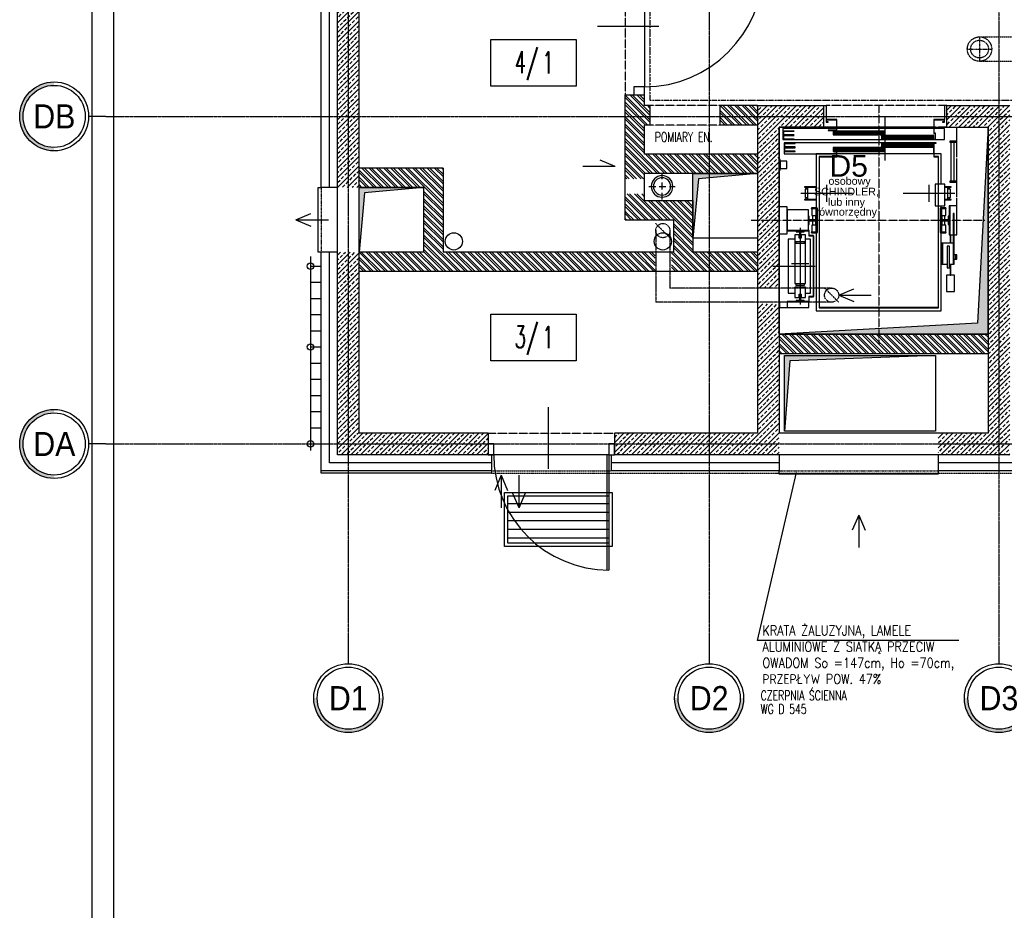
# Model space of a CAD drawing. Extents: x -7228 to 74941, y -112898 to 85621.
# Tile 70 of 256: x 50629 to 51543, y -63913 to -63087. Entities that reach past the tile are written whole.
import ezdxf
from ezdxf.enums import TextEntityAlignment as Align

# ---------------------------------------------------------------- set-up
doc = ezdxf.new("R2010")
doc.units = 0
for name, pattern in [('CENTER', [2, 1.25, -0.25, 0.25, -0.25]), ('DASHDOT', [1, 0.5, -0.25, 0, -0.25]), ('DASHED', [0.75, 0.5, -0.25]), ('DASHED2', [0.375, 0.25, -0.125]), ('DIVIDE', [31.75, 12.7, -6.35, 0, -6.35, 0, -6.35]), ('HIDDEN', [9.525, 6.35, -3.175])]:
    doc.linetypes.add(name, pattern=pattern)
doc.layers.get('0').update_dxf_attribs({"color": 101, "linetype": 'CONTINUOUS'})
for name, color, linetype in [('BEMM_OPIS_DETALE', 41, 'CONTINUOUS'), ('Drz---drzwi', 5, 'CONTINUOUS'), ('Fas-metal-widok', 8, 'CONTINUOUS'), ('Ins-el-opis', 232, 'CONTINUOUS'), ('Ins-went', 141, 'CONTINUOUS'), ('Ins-wod', 4, 'CONTINUOUS'), ('m-went-wywiew', 1, 'CONTINUOUS'), ('Opis-pom', 6, 'CONTINUOUS'), ('Opis-spadki', 61, 'CONTINUOUS'), ('Opis_pom_ramka', 6, 'CONTINUOUS'), ('Os-osie glowne', 1, 'CENTER'), ('Os-osie-opis', 16, 'CONTINUOUS'), ('Pzt-chodniki', 8, 'CONTINUOUS'), ('Sc-beton', 7, 'CONTINUOUS'), ('Sc-beton-hatch', 86, 'CONTINUOUS'), ('Sc-cegla pustak', 42, 'CONTINUOUS'), ('Sc-cegla pustak-hatch', 8, 'CONTINUOUS'), ('Sc-izolacja term-styropian', 151, 'STYROPIAN-KA'), ('Sc-nadproza kon', 5, 'DASHED2'), ('Sch-opis', 51, 'CONTINUOUS'), ('Suf-widok', 8, 'CONTINUOUS'), ('W-idok', 8, 'CONTINUOUS'), ('W-idok nad', 5, 'DASHED2'), ('W-otwor-strop', 1, 'CONTINUOUS'), ('Wyp-meble', 155, 'CONTINUOUS')]:
    doc.layers.add(name, color=color, linetype=linetype)
doc.styles.add('dwg_opis duży', font='ARIAL.TTF', dxfattribs={"width": 0.9})
doc.styles.add('KA wymiar', font='romans.shx', dxfattribs={"width": 0.6})
doc.styles.add('ROMANS', font='romans', dxfattribs={"width": 0.85})
doc.styles.add('TYTUL2', font='ARIAL.TTF')
doc.linetypes.add('BATTING', pattern='A,0.0001,-0.1,[134,ltypeshp.shx,S=0.1,R=0,X=-0.1,Y=0],-0.2,[134,ltypeshp.shx,S=0.1,R=180,X=0.1,Y=0],-0.1', length=0.4001)
doc.linetypes.add('STYROPIAN-KA', pattern='A,0.0001,-0.1,[135,ltypeshp.shx,S=0.1,R=0,X=-0.1,Y=0],0,[135,ltypeshp.shx,S=0.1,R=180,X=0.1,Y=0],-0.1', length=0.2001)

# ---------------------------------------------------------------- blocks, each defined once
blk = doc.blocks.new('_opis_osi_liczbowy')
blk.add_hatch(color=256).paths.add_polyline_path([(32, 32), (32, 28.8, -1), (32, -28.8), (32, -32, 1)])
for radius in [32, 28.8]:
    blk.add_circle((32, 0), radius)
at = {"style": 'dwg_opis duży', "width": 0.9}
blk.add_attdef('AXNAMEH', text='', height=22.4, rotation=90, dxfattribs=at).set_placement((32, 0), align=Align.MIDDLE_CENTER)
blk = doc.blocks.new('_opis_osi')
blk.add_hatch(color=256).paths.add_polyline_path([(32, -32), (28.8, -32, -1), (-28.8, -32), (-32, -32, 1)])
for radius in [32, 28.8]:
    blk.add_circle((0, -32), radius)
at = {"style": 'dwg_opis duży', "width": 0.9}
blk.add_attdef('AXNAMEV', text='', height=22.4, rotation=90, dxfattribs=at).set_placement((0, -32), align=Align.MIDDLE_CENTER)
blk = doc.blocks.new('_KFJHKGJKHUJ')
at = {"ltscale": 7}
for p, q in [((10, -7.5), (120, -7.5)), ((10, -9.5), (119.98, -9.5)), ((23.36, -61.5), (-33.64, -61.5))]:
    blk.add_line(p, q, dxfattribs=at)
for points in [[(0, 0), (0, -7.5), (10, -7.5), (10, 0)], [(0, -117.5), (0, -125), (10, -125), (10, -117.5)]]:
    blk.add_lwpolyline(points, close=True, dxfattribs=at)
blk.add_lwpolyline([(10, -5.5), (10, -117.5)], dxfattribs=at)
blk.add_arc((10, -7.5), 110, 270, 0)
blk = doc.blocks.new('_STRZAŁKA_WENT')
for q in [(-6.02, -14.01), (0, -30.24), (6.02, -14.01)]:
    blk.add_line((0, 0), q)
blk = doc.blocks.new('_wycieraczka')
at = {"linetype": 'Continuous', "ltscale": 5}
h = blk.add_hatch(dxfattribs=at)
h.set_pattern_fill('LINE', color=256, scale=2.5, angle=90, style=0)
h.set_pattern_definition([(90, (92070.9664, 493194.282), (-7.9375, 5e-16), [])])
h.paths.add_polyline_path([(3, -97), (47, -97), (47, -3), (3, -3)])
for points in [[(0, -100), (0, 0), (50, 0), (50, -100)], [(3, -97), (3, -3), (47, -3), (47, -97)]]:
    blk.add_lwpolyline(points, close=True, dxfattribs=at)
blk = doc.blocks.new('_adfigjdfljflh')
at = {"layer": 'W-idok'}
for p, q in [((-121.58, 0.41), (-119.58, 0.41)), ((-119.58, 0.41), (-119.58, -12.59)), ((-7.58, 0.41), (-9.58, 0.41)), ((-9.58, 0.41), (-9.58, -12.59)), ((-119.58, -12.59), (-119.58, -15.09)), ((-109.58, -12.59), (-119.58, -12.59)), ((-119.58, -15.09), (-117.58, -15.09)), ((-119.28, -14.79), (-119.28, -12.89)), ((-119.28, -12.89), (-109.88, -12.89)), ((-117.58, -14.79), (-119.28, -14.79)), ((-117.58, -15.09), (-117.58, -14.79)), ((-109.88, -12.89), (-109.88, -22.29)), ((-109.58, -22.59), (-109.58, -12.59)), ((-64.58, -50.39), (-64.58, -9.59)), ((-19.58, -12.59), (-19.58, -25.49)), ((-9.58, -12.59), (-19.58, -12.59)), ((-19.28, -25.19), (-19.28, -12.89)), ((-19.28, -12.89), (-9.88, -12.89)), ((-9.88, -14.79), (-11.58, -14.79)), ((-11.58, -14.79), (-11.58, -15.09)), ((-11.58, -15.09), (-9.58, -15.09)), ((-9.88, -12.89), (-9.88, -14.79)), ((-9.58, -15.09), (-9.58, -12.59)), ((-109.88, -19.59), (-163.08, -19.59)), ((-109.88, -20.69), (-159.58, -20.69)), ((-159.58, -20.69), (-159.58, -31.09)), ((-149.08, -23.29), (-159.08, -23.29)), ((-159.08, -23.29), (-159.08, -26.79)), ((-159.08, -26.79), (-149.08, -26.79)), ((-149.08, -27.29), (-159.08, -27.29)), ((-159.08, -27.29), (-159.08, -30.79)), ((-158.98, -23.39), (-149.08, -23.39)), ((-158.98, -26.69), (-158.98, -23.39)), ((-149.08, -26.69), (-158.98, -26.69)), ((-158.98, -27.39), (-149.08, -27.39)), ((-158.98, -30.69), (-158.98, -27.39)), ((-149.08, -23.39), (-149.08, -23.29)), ((-149.08, -26.79), (-149.08, -26.69)), ((-149.08, -27.39), (-149.08, -27.29)), ((-117.58, -22.29), (-117.58, -22.59)), ((-109.88, -22.29), (-117.58, -22.29)), ((-117.58, -22.59), (-109.58, -22.59)), ((-64.58, -23.29), (-113.08, -23.29)), ((-113.08, -23.29), (-113.08, -26.79)), ((-64.58, -24.16), (-113.08, -24.16)), ((-64.58, -25.04), (-113.08, -25.04)), ((-64.58, -25.91), (-113.08, -25.91)), ((-113.08, -26.79), (-64.58, -26.79)), ((-19.58, -19.59), (-109.58, -19.59)), ((-109.58, -19.59), (-19.58, -19.59)), ((-19.58, -20.69), (-109.58, -20.69)), ((-19.58, -27.29), (-68.08, -27.29)), ((-68.08, -27.29), (-68.08, -30.79)), ((-64.58, -26.79), (-64.58, -23.29)), ((-19.58, -25.49), (-18.18, -25.49)), ((-19.58, -30.79), (-19.58, -27.29)), ((-19.28, -19.59), (-7.58, -19.59)), ((-9.58, -20.69), (-19.28, -20.69)), ((-17.88, -25.19), (-19.28, -25.19)), ((-18.18, -25.49), (-18.18, -31.09)), ((-17.88, -30.79), (-17.88, -25.19)), ((-9.58, -31.09), (-9.58, -20.69)), ((1.92, -47.59), (1.92, -19.59)), ((-159.58, -31.09), (-18.18, -31.09)), ((-159.08, -30.79), (-149.08, -30.79)), ((-149.08, -30.69), (-158.98, -30.69)), ((-19.58, -34.09), (-158.58, -34.09)), ((-158.58, -34.09), (-158.58, -44.39)), ((-148.08, -34.59), (-158.08, -34.59)), ((-158.08, -34.59), (-158.08, -38.09)), ((-157.98, -34.69), (-148.08, -34.69)), ((-157.98, -37.99), (-157.98, -34.69)), ((-149.08, -30.79), (-149.08, -30.69)), ((-148.08, -34.69), (-148.08, -34.59)), ((-19.58, -28.16), (-68.08, -28.16)), ((-19.58, -29.04), (-68.08, -29.04)), ((-19.58, -29.91), (-68.08, -29.91)), ((-68.08, -30.79), (-19.58, -30.79)), ((-19.58, -34.59), (-68.08, -34.59)), ((-68.08, -34.59), (-68.08, -38.09)), ((-19.58, -35.46), (-68.08, -35.46)), ((-19.58, -36.34), (-68.08, -36.34)), ((-19.58, -34.59), (-19.58, -34.09)), ((-17.43, -34.29), (-19.58, -34.29)), ((-19.58, -34.29), (-19.58, -47.09)), ((-19.58, -38.09), (-19.58, -34.59)), ((-19.28, -34.59), (-17.43, -34.59)), ((-19.28, -46.79), (-19.28, -34.59)), ((-18.18, -31.09), (-17.58, -31.09)), ((-17.58, -30.79), (-17.88, -30.79)), ((-17.58, -31.09), (-17.58, -30.79)), ((-17.58, -31.09), (-9.58, -31.09)), ((-17.43, -34.59), (-17.43, -34.29)), ((-4.58, -32.59), (-4.58, -33.59)), ((0.42, -32.59), (-4.58, -32.59)), ((-4.58, -33.59), (0.42, -33.59)), ((-0.58, -33.59), (-3.58, -33.59)), ((-3.58, -33.59), (-3.58, -60.39)), ((-0.58, -69.59), (-0.58, -33.59)), ((0.42, -33.59), (0.42, -32.59)), ((1.92, -32.59), (0.42, -32.59)), ((0.42, -32.59), (0.42, -33.59)), ((0.42, -33.59), (1.92, -33.59)), ((1.92, -33.59), (1.92, -32.59)), ((-158.58, -44.39), (-109.88, -44.39)), ((-158.08, -38.09), (-148.08, -38.09)), ((-148.08, -38.59), (-158.08, -38.59)), ((-158.08, -38.59), (-158.08, -42.09)), ((-158.08, -42.09), (-148.08, -42.09)), ((-148.08, -37.99), (-157.98, -37.99)), ((-157.98, -38.69), (-148.08, -38.69)), ((-157.98, -41.99), (-157.98, -38.69)), ((-148.08, -41.99), (-157.98, -41.99)), ((-148.08, -38.09), (-148.08, -37.99)), ((-148.08, -38.69), (-148.08, -38.59)), ((-148.08, -42.09), (-148.08, -41.99)), ((-109.88, -44.39), (-128.58, -44.39)), ((-128.58, -44.39), (-128.58, -94.79)), ((-64.58, -38.59), (-113.08, -38.59)), ((-113.08, -38.59), (-113.08, -42.09)), ((-64.58, -39.46), (-113.08, -39.46)), ((-64.58, -40.34), (-113.08, -40.34)), ((-64.58, -41.21), (-113.08, -41.21)), ((-113.08, -42.09), (-64.58, -42.09)), ((-109.58, -42.29), (-111.73, -42.29)), ((-111.73, -42.29), (-111.73, -42.59)), ((-111.73, -42.59), (-109.88, -42.59)), ((-109.88, -42.59), (-109.88, -46.79)), ((-109.58, -47.09), (-109.58, -42.29)), ((-19.58, -44.24), (-109.58, -44.24)), ((-19.58, -37.21), (-68.08, -37.21)), ((-68.08, -38.09), (-19.58, -38.09)), ((-64.58, -42.09), (-64.58, -38.59)), ((-19.58, -44.24), (-19.58, -38.09)), ((-12.58, -44.39), (-19.28, -44.39)), ((-12.58, -72.59), (-12.58, -44.39)), ((-162.08, -49.59), (-163.08, -49.59)), ((-163.08, -49.59), (-163.08, -59.59)), ((-162.08, -59.59), (-162.08, -49.59)), ((-156.08, -51.09), (-162.08, -51.09)), ((-162.08, -51.09), (-162.08, -58.09)), ((-156.08, -58.09), (-156.08, -51.09)), ((-109.88, -46.79), (-125.88, -46.79)), ((-125.88, -46.79), (-125.88, -187.39)), ((-125.58, -47.09), (-109.58, -47.09)), ((-125.58, -187.09), (-125.58, -47.09)), ((-19.58, -47.09), (-15.58, -47.09)), ((-15.58, -46.79), (-19.28, -46.79)), ((-15.28, -46.79), (-15.58, -46.79)), ((-15.58, -46.79), (-15.58, -47.09)), ((-15.58, -47.09), (-15.58, -46.79)), ((-15.58, -47.09), (-15.58, -187.09)), ((-15.28, -187.39), (-15.28, -46.79)), ((1.92, -84.59), (1.92, -48.59)), ((-163.08, -59.59), (-162.08, -59.59)), ((-162.08, -58.09), (-156.08, -58.09)), ((-3.58, -60.39), (-3.58, -69.59)), ((-18.18, -72.59), (-18.18, -92.59)), ((-15.58, -72.59), (-18.18, -72.59)), ((-9.18, -72.59), (-15.28, -72.59)), ((-9.18, -92.59), (-9.18, -72.59)), ((-4.58, -69.59), (-4.58, -70.59)), ((0.42, -69.59), (-4.58, -69.59)), ((-4.58, -70.59), (0.42, -70.59)), ((-3.58, -69.59), (-0.58, -69.59)), ((0.42, -70.59), (0.42, -69.59)), ((1.92, -69.59), (0.42, -69.59)), ((0.42, -69.59), (0.42, -70.59)), ((0.42, -70.59), (1.92, -70.59)), ((1.92, -70.59), (1.92, -69.59)), ((-95.08, -81.09), (-143.08, -81.09)), ((-128.58, -75.09), (-139.68, -75.09)), ((-139.68, -75.09), (-139.68, -75.39)), ((-139.68, -75.39), (-128.58, -75.39)), ((-137.55, -77.19), (-139.08, -77.19)), ((-139.08, -77.19), (-139.08, -84.99)), ((-136.78, -75.39), (-138.28, -75.39)), ((-138.28, -75.39), (-138.28, -75.59)), ((-138.28, -75.59), (-136.78, -75.59)), ((-136.78, -75.59), (-138.28, -75.59)), ((-138.28, -75.59), (-138.28, -77.19)), ((-136.78, -77.19), (-137.55, -77.19)), ((-128.58, -75.39), (-136.78, -75.39)), ((-136.78, -75.39), (-136.78, -86.79)), ((-119.08, -73.19), (-119.08, -88.99)), ((-0.08, -81.09), (-48.08, -81.09)), ((-24.08, -73.19), (-24.08, -88.99)), ((-3.48, -75.09), (-9.18, -75.09)), ((-9.18, -75.39), (-3.48, -75.39)), ((-6.38, -75.39), (-9.18, -75.39)), ((-4.88, -75.39), (-6.38, -75.39)), ((-6.38, -86.79), (-6.38, -75.39)), ((-6.38, -75.59), (-4.88, -75.59)), ((-4.88, -75.59), (-6.38, -75.59)), ((-5.6, -77.19), (-6.38, -77.19)), ((-4.08, -77.19), (-5.6, -77.19)), ((-4.88, -75.59), (-4.88, -75.39)), ((-4.88, -77.19), (-4.88, -75.59)), ((-4.08, -84.99), (-4.08, -77.19)), ((-3.48, -75.39), (-3.48, -75.09)), ((-128.58, -86.79), (-139.68, -86.79)), ((-139.68, -86.79), (-139.68, -87.09)), ((-139.68, -87.09), (-128.58, -87.09)), ((-139.08, -84.99), (-137.55, -84.99)), ((-138.28, -84.99), (-138.28, -86.59)), ((-138.28, -86.59), (-136.78, -86.59)), ((-136.78, -86.59), (-138.28, -86.59)), ((-138.28, -86.59), (-138.28, -86.79)), ((-138.28, -86.79), (-136.78, -86.79)), ((-137.55, -84.99), (-136.78, -84.99)), ((-136.78, -86.79), (-128.58, -86.79)), ((-3.48, -86.79), (-9.18, -86.79)), ((-9.18, -86.79), (-6.38, -86.79)), ((-9.18, -87.09), (-3.48, -87.09)), ((-6.38, -84.99), (-5.6, -84.99)), ((-6.38, -86.59), (-4.88, -86.59)), ((-4.88, -86.59), (-6.38, -86.59)), ((-6.38, -86.79), (-4.88, -86.79)), ((-5.6, -84.99), (-4.08, -84.99)), ((-4.88, -86.59), (-4.88, -84.99)), ((-4.88, -86.79), (-4.88, -86.59)), ((-3.48, -87.09), (-3.48, -86.79)), ((1.92, -92.59), (1.92, -85.59)), ((-155.58, -93.54), (-163.08, -93.54)), ((-155.58, -118.64), (-155.58, -93.54)), ((-135.78, -96.29), (-155.58, -96.29)), ((-155.58, -96.29), (-155.58, -115.64)), ((-135.78, -115.64), (-135.78, -96.29)), ((-133.23, -94.79), (-133.23, -95.09)), ((-127.43, -94.79), (-133.23, -94.79)), ((-133.23, -95.09), (-127.73, -95.09)), ((-128.58, -94.59), (-132.88, -94.59)), ((-132.88, -94.59), (-132.88, -94.79)), ((-132.88, -95.09), (-132.88, -101.59)), ((-129.08, -95.09), (-132.88, -95.09)), ((-127.98, -100.09), (-129.18, -100.09)), ((-129.18, -100.09), (-129.18, -112.09)), ((-128.58, -95.09), (-129.08, -95.09)), ((-129.08, -95.09), (-129.08, -100.09)), ((-128.58, -95.09), (-128.58, -100.09)), ((-127.73, -100.09), (-127.98, -100.09)), ((-127.98, -100.09), (-127.98, -112.09)), ((-127.98, -112.09), (-127.98, -100.09)), ((-127.73, -95.09), (-127.73, -117.09)), ((-127.43, -117.39), (-127.43, -94.79)), ((-18.18, -92.59), (-15.58, -92.59)), ((-15.28, -92.59), (-9.18, -92.59)), ((-7.93, -94.79), (-13.73, -94.79)), ((-13.73, -94.79), (-13.73, -117.39)), ((-13.43, -95.09), (-7.93, -95.09)), ((-13.43, -117.09), (-13.43, -95.09)), ((-13.18, -100.09), (-13.43, -100.09)), ((-13.18, -112.09), (-13.18, -100.09)), ((-13.18, -100.09), (-13.18, -112.09)), ((-11.98, -100.09), (-13.18, -100.09)), ((-12.58, -94.79), (-12.58, -92.59)), ((-8.28, -94.59), (-12.58, -94.59)), ((-12.08, -95.09), (-12.58, -95.09)), ((-12.58, -100.09), (-12.58, -95.09)), ((-8.28, -95.09), (-12.08, -95.09)), ((-12.08, -100.09), (-12.08, -95.09)), ((-11.98, -112.09), (-11.98, -100.09)), ((-8.28, -94.79), (-8.28, -94.59)), ((-8.28, -101.59), (-8.28, -95.09)), ((-7.93, -95.09), (-7.93, -94.79)), ((-4.58, -92.59), (-5.38, -92.59)), ((-5.38, -92.59), (-5.38, -119.59)), ((-4.58, -119.59), (-4.58, -92.59)), ((1.92, -92.59), (-4.58, -92.59)), ((-4.58, -92.59), (-4.58, -119.59)), ((-0.48, -99.79), (-1.48, -99.79)), ((-1.48, -99.79), (-1.48, -127.29)), ((-0.48, -127.29), (-0.48, -99.79)), ((1.92, -119.59), (1.92, -92.59)), ((-135.78, -102.34), (-135.78, -109.84)), ((-135.08, -102.34), (-135.78, -102.34)), ((-135.08, -105.59), (-135.08, -102.34)), ((-129.58, -105.59), (-135.08, -105.59)), ((-135.08, -106.59), (-129.58, -106.59)), ((-135.08, -109.84), (-135.08, -106.59)), ((-132.88, -101.59), (-129.18, -101.59)), ((-129.18, -101.89), (-131.98, -101.89)), ((-131.98, -101.89), (-131.98, -105.29)), ((-131.98, -105.29), (-129.58, -105.29)), ((-129.58, -106.89), (-131.98, -106.89)), ((-131.98, -106.89), (-131.98, -110.29)), ((-129.58, -105.29), (-129.58, -106.89)), ((-129.58, -106.59), (-129.58, -105.59)), ((-129.18, -110.29), (-129.18, -101.89)), ((-11.98, -101.59), (-8.28, -101.59)), ((-9.18, -101.89), (-11.98, -101.89)), ((-11.98, -101.89), (-11.98, -110.29)), ((-11.58, -105.29), (-9.18, -105.29)), ((-11.58, -106.89), (-11.58, -105.29)), ((-6.08, -105.59), (-11.58, -105.59)), ((-11.58, -105.59), (-11.58, -106.59)), ((-11.58, -106.59), (-6.08, -106.59)), ((-9.18, -106.89), (-11.58, -106.89)), ((-9.18, -105.29), (-9.18, -101.89)), ((-9.18, -110.29), (-9.18, -106.89)), ((-5.38, -102.34), (-6.08, -102.34)), ((-6.08, -102.34), (-6.08, -105.59)), ((-6.08, -106.59), (-6.08, -109.84)), ((-5.38, -109.84), (-5.38, -102.34)), ((-163.08, -118.64), (-155.58, -118.64)), ((-155.58, -115.64), (-135.78, -115.64)), ((-135.78, -115.64), (-155.58, -115.64)), ((-155.58, -115.64), (-155.58, -115.89)), ((-155.58, -115.89), (-135.78, -115.89)), ((-147.33, -115.89), (-147.33, -116.59)), ((-139.83, -115.89), (-147.33, -115.89)), ((-147.33, -116.59), (-144.08, -116.59)), ((-144.08, -116.59), (-144.08, -122.09)), ((-143.58, -112.99), (-143.58, -184.19)), ((-143.08, -122.09), (-143.08, -116.59)), ((-143.08, -116.59), (-139.83, -116.59)), ((-139.83, -116.59), (-139.83, -115.89)), ((-135.78, -109.84), (-135.08, -109.84)), ((-135.78, -115.89), (-135.78, -115.64)), ((-135.38, -115.34), (-135.38, -120.34)), ((-135.28, -115.34), (-135.38, -115.34)), ((-135.28, -120.24), (-135.28, -115.34)), ((-133.23, -117.09), (-133.23, -117.39)), ((-127.73, -117.09), (-133.23, -117.09)), ((-133.23, -117.39), (-127.43, -117.39)), ((-132.88, -110.59), (-132.88, -117.09)), ((-129.18, -110.59), (-132.88, -110.59)), ((-132.88, -117.09), (-129.08, -117.09)), ((-132.88, -117.39), (-132.88, -117.59)), ((-132.88, -117.59), (-128.58, -117.59)), ((-131.98, -110.29), (-129.18, -110.29)), ((-129.18, -112.09), (-127.98, -112.09)), ((-129.08, -112.09), (-129.08, -117.09)), ((-129.08, -117.09), (-128.58, -117.09)), ((-128.58, -112.09), (-128.58, -117.09)), ((-128.58, -117.39), (-128.58, -190.09)), ((-127.98, -112.09), (-127.73, -112.09)), ((-13.73, -117.39), (-7.93, -117.39)), ((-13.43, -112.09), (-13.18, -112.09)), ((-7.93, -117.09), (-13.43, -117.09)), ((-13.18, -112.09), (-11.98, -112.09)), ((-12.58, -117.09), (-12.58, -112.09)), ((-12.58, -117.09), (-12.08, -117.09)), ((-12.58, -190.09), (-12.58, -117.39)), ((-12.58, -117.59), (-8.28, -117.59)), ((-12.08, -117.09), (-12.08, -112.09)), ((-12.08, -117.09), (-8.28, -117.09)), ((-11.98, -110.29), (-9.18, -110.29)), ((-8.28, -110.59), (-11.98, -110.59)), ((-8.28, -117.09), (-8.28, -110.59)), ((-8.28, -117.59), (-8.28, -117.39)), ((-7.93, -117.39), (-7.93, -117.09)), ((-6.08, -109.84), (-5.38, -109.84)), ((-148.58, -123.59), (-154.78, -123.59)), ((-154.78, -123.59), (-154.78, -173.59)), ((-148.58, -119.59), (-148.58, -129.09)), ((-144.58, -119.59), (-148.58, -119.59)), ((-138.68, -127.59), (-148.48, -127.59)), ((-148.48, -127.59), (-148.48, -164.59)), ((-147.48, -126.09), (-147.48, -127.59)), ((-139.68, -126.09), (-147.48, -126.09)), ((-144.58, -122.59), (-144.58, -119.59)), ((-142.58, -122.59), (-144.58, -122.59)), ((-144.08, -122.09), (-143.08, -122.09)), ((-143.58, -122.09), (-143.58, -170.09)), ((-142.58, -119.59), (-142.58, -122.59)), ((-138.58, -119.59), (-142.58, -119.59)), ((-139.68, -127.59), (-139.68, -126.09)), ((-138.68, -164.59), (-138.68, -127.59)), ((-138.58, -129.09), (-138.58, -119.59)), ((-133.98, -123.59), (-138.58, -123.59)), ((-135.38, -120.34), (-131.18, -120.34)), ((-131.18, -120.24), (-135.28, -120.24)), ((-133.98, -173.59), (-133.98, -123.59)), ((-131.13, -120.34), (-131.23, -120.34)), ((-131.23, -120.34), (-131.23, -176.84)), ((-131.18, -120.34), (-131.18, -120.24)), ((-131.13, -176.84), (-131.13, -120.34)), ((-11.38, -127.29), (-11.98, -127.29)), ((-11.98, -127.29), (-11.98, -146.79)), ((-11.38, -146.79), (-11.38, -127.29)), ((-0.48, -127.29), (-11.38, -127.29)), ((-11.38, -127.29), (-11.38, -146.79)), ((-5.38, -119.59), (-4.58, -119.59)), ((-4.58, -119.59), (-1.48, -119.59)), ((-3.68, -120.09), (-4.18, -120.09)), ((-4.18, -120.09), (-4.18, -127.29)), ((-3.68, -127.29), (-3.68, -120.09)), ((-1.48, -127.29), (-0.48, -127.29)), ((-0.48, -127.29), (-1.48, -127.29)), ((-1.48, -127.29), (-1.48, -146.79)), ((-0.48, -119.59), (1.92, -119.59)), ((-0.48, -146.79), (-0.48, -127.29)), ((-0.48, -146.79), (-0.48, -127.29)), ((-148.58, -129.09), (-148.48, -129.09)), ((-138.68, -129.09), (-138.58, -129.09)), ((-7.08, -130.09), (-7.08, -130.85)), ((-5.08, -130.09), (-7.08, -130.09)), ((-7.08, -130.85), (-7.08, -133.02)), ((-7.08, -133.02), (-7.08, -136.26)), ((-7.08, -136.26), (-7.08, -140.09)), ((-5.08, -130.85), (-5.08, -130.09)), ((-5.08, -133.02), (-5.08, -130.85)), ((-5.08, -136.26), (-5.08, -133.02)), ((-5.08, -140.09), (-5.08, -136.26)), ((-151.48, -146.09), (-135.68, -146.09)), ((-11.98, -138.09), (-12.58, -138.09)), ((-12.58, -142.09), (-11.98, -142.09)), ((-7.08, -140.09), (-7.08, -143.92)), ((-7.08, -143.92), (-7.08, -147.16)), ((-5.08, -143.92), (-5.08, -140.09)), ((-5.08, -147.16), (-5.08, -143.92)), ((0.93, -138.09), (-0.48, -138.09)), ((-0.48, -142.09), (0.93, -142.09)), ((0.93, -142.09), (0.93, -138.09)), ((0.93, -138.09), (0.93, -142.09)), ((1.91, -138.09), (0.93, -138.09)), ((0.93, -142.09), (1.91, -142.09)), ((1.91, -142.09), (1.91, -138.09)), ((-169.08, -148.59), (-129.78, -148.59)), ((-133.68, -148.59), (-133.98, -147.08)), ((-133.98, -150.1), (-133.68, -148.59)), ((-11.98, -146.79), (-11.38, -146.79)), ((-11.38, -146.79), (-7.08, -146.79)), ((-7.08, -147.16), (-7.08, -149.33)), ((-7.08, -149.33), (-7.08, -150.09)), ((-7.08, -150.09), (-5.08, -150.09)), ((-5.08, -146.79), (-0.48, -146.79)), ((-5.08, -149.33), (-5.08, -147.16)), ((-5.08, -150.09), (-5.08, -149.33)), ((-4.18, -146.79), (-4.18, -157.09)), ((-3.68, -157.09), (-3.68, -146.79)), ((-1.48, -146.79), (-0.48, -146.79)), ((-0.18, -157.09), (-7.68, -157.09)), ((-7.68, -157.09), (-7.68, -172.09)), ((-4.18, -157.09), (-3.68, -157.09)), ((-0.18, -172.09), (-0.18, -157.09)), ((-154.78, -173.59), (-148.58, -173.59)), ((-138.58, -168.09), (-148.58, -168.09)), ((-148.58, -168.09), (-148.58, -177.59)), ((-148.48, -164.59), (-138.68, -164.59)), ((-147.48, -164.59), (-147.48, -166.09)), ((-147.48, -166.09), (-139.68, -166.09)), ((-139.68, -166.09), (-139.68, -164.59)), ((-138.58, -177.59), (-138.58, -168.09)), ((-138.58, -173.59), (-133.98, -173.59)), ((-7.68, -172.09), (-0.18, -172.09)), ((-162.83, -181.29), (-163.08, -181.29)), ((-163.08, -181.29), (-162.83, -181.29)), ((-162.83, -186.89), (-162.83, -181.29)), ((-162.83, -181.89), (-162.83, -186.89)), ((-155.58, -181.89), (-162.83, -181.89)), ((-155.58, -181.29), (-155.58, -181.54)), ((-135.58, -181.29), (-155.58, -181.29)), ((-155.58, -181.54), (-155.58, -186.89)), ((-135.58, -181.54), (-155.58, -181.54)), ((-155.58, -181.54), (-135.58, -181.54)), ((-148.58, -177.59), (-144.58, -177.59)), ((-144.08, -180.59), (-147.33, -180.59)), ((-147.33, -180.59), (-147.33, -181.29)), ((-147.33, -181.29), (-139.83, -181.29)), ((-144.58, -174.59), (-142.58, -174.59)), ((-144.58, -177.59), (-144.58, -174.59)), ((-143.08, -175.09), (-144.08, -175.09)), ((-144.08, -175.09), (-144.08, -180.59)), ((-143.08, -180.59), (-143.08, -175.09)), ((-139.83, -180.59), (-143.08, -180.59)), ((-142.58, -174.59), (-142.58, -177.59)), ((-142.58, -177.59), (-138.58, -177.59)), ((-139.83, -181.29), (-139.83, -180.59)), ((-135.58, -181.54), (-135.58, -181.29)), ((-135.58, -186.89), (-135.58, -181.54)), ((-135.38, -176.84), (-135.38, -181.84)), ((-131.18, -176.84), (-135.38, -176.84)), ((-135.38, -181.84), (-135.28, -181.84)), ((-135.28, -181.84), (-135.28, -176.94)), ((-135.28, -176.94), (-131.18, -176.94)), ((-131.23, -176.84), (-131.13, -176.84)), ((-131.18, -176.94), (-131.18, -176.84)), ((-163.08, -186.89), (-162.83, -186.89)), ((-162.83, -186.89), (-155.58, -186.89)), ((-155.58, -186.89), (-135.58, -186.89)), ((-128.58, -190.09), (-12.58, -190.09)), ((-125.88, -187.39), (-15.28, -187.39)), ((-15.58, -187.09), (-125.58, -187.09))]:
    blk.add_line(p, q, dxfattribs=at)
at = {"layer": 'W-idok', "linetype": 'DASHDOT', "ltscale": 0.5}
for p, q in [((-70.58, 0.1), (-70.58, -220.59)), ((27.92, -106.09), (-189.08, -106.09))]:
    blk.add_line(p, q, dxfattribs=at)
blk = doc.blocks.new('_GFKJGKJ')
at = {"linetype": 'DASHED', "ltscale": 0.3}
for p, q in [((0, 11.25), (0, -11.25)), ((-11.25, 0), (11.25, 0))]:
    blk.add_line(p, q, dxfattribs=at)
for radius in [11.34, 8.25]:
    blk.add_circle((0, 0), radius, dxfattribs=at)
blk = doc.blocks.new('_khjxfkljhkfh')
at = {"ltscale": 7}
for p, q in [((-61, -23), (-61, 34)), ((-7, -10), (-7, -116.98)), ((-5, -10), (-5, -117))]:
    blk.add_line(p, q, dxfattribs=at)
for points in [[(0, 0), (-5, 0), (-5, -10), (0, -10)], [(-112, 0), (-117, 0), (-117, -10), (-112, -10)]]:
    blk.add_lwpolyline(points, close=True, dxfattribs=at)
blk.add_lwpolyline([(-5, -10), (-117, -10)], dxfattribs=at)
blk.add_arc((-5, -10), 107, 180, 270)
blk = doc.blocks.new('_opis_pom_metka')
at = {"layer": 'Opis_pom_ramka'}
blk.add_lwpolyline([(-33.13, 0), (32.87, 0), (32.87, -36), (-33.13, -36)], close=True, dxfattribs=at)
at = {"style": 'KA wymiar', "width": 0.6}
blk.add_attdef('KO/', text='', height=16.8, dxfattribs=at).set_placement((3.45, -25.87), align=Align.RIGHT)
blk.add_attdef('NR', (3.8, -26.16), '', height=16.8, dxfattribs=at)
blk = doc.blocks.new('_vxkdjhgkljhkgjhk')
for q in [(14.01, 6.02), (30.24, 0)]:
    blk.add_line((0, 0), q)
blk = doc.blocks.new('W160')
at = {"layer": 'm-went-wywiew', "color": 254, "linetype": 'HIDDEN'}
for p, q in [((-141996.39, 41106.12), (-141996.39, 41081.57)), ((-142008.66, 41093.85), (-141984.11, 41093.85))]:
    blk.add_line(p, q, dxfattribs=at)
at = {"layer": 'm-went-wywiew', "color": 254}
blk.add_circle((-141996.39, 41093.85), 10, dxfattribs=at)
at = {"layer": 'm-went-wywiew'}
blk.add_circle((-141996.39, 41093.85), 8, dxfattribs=at)
blk = doc.blocks.new('_SFHGFHDFHGJHK')
for p, q in [((-10, 9), (-10, -171)), ((-10, 0), (0, 0)), ((-10, -15), (0, -15)), ((-10, -30), (0, -30)), ((-10, -45), (0, -45)), ((-10, -60), (0, -60)), ((-10, -75), (0, -75)), ((-10, -90), (0, -90)), ((-10, -105), (0, -105)), ((-10, -120), (0, -120)), ((-10, -135), (0, -135)), ((-10, -150), (0, -150)), ((-10, -165), (0, -165))]:
    blk.add_line(p, q)
for centre in [(-10, 0), (-10, -75), (-10, -165)]:
    blk.add_circle(centre, 3)

msp = doc.modelspace()

# ---------------------------------------------------------------- hatches: boundary and pattern name
at = {"layer": 'Sc-beton-hatch'}
h = msp.add_hatch(dxfattribs=at)
h.set_pattern_fill('ANSI33', color=256, style=0)
h.paths.add_polyline_path([(50933.547, -63176.509), (50943.547, -63176.509), (50943.547, -63062.509), (50933.547, -63062.509)])
h.paths.add_polyline_path([(50933.547, -63062.509), (50923.547, -63062.509), (50923.547, -63176.509), (50933.547, -63176.509)])
h.paths.add_polyline_path([(50933.547, -63176.509), (50923.547, -63176.509), (50923.547, -63238.323), (50933.547, -63241.135)])
h.paths.add_polyline_path([(50933.547, -63241.135), (50938.434, -63242.509), (50943.547, -63242.509), (50943.547, -63176.509), (50933.547, -63176.509)])
h.paths.add_polyline_path([(50933.547, -63242.509), (50933.547, -63241.135), (50923.547, -63238.323), (50923.547, -63242.509)])
h.paths.add_polyline_path([(50925.087, -63188.772), (50942.008, -63188.772), (50942.008, -63206.022), (50925.087, -63206.022)], flags=9)
h = msp.add_hatch(dxfattribs=at)
h.set_pattern_fill('ANSI33', color=256, style=0)
h.paths.add_polyline_path([(51333.547, -63273.009), (51313.547, -63273.009), (51313.547, -63289.509), (51313.547, -63335.509), (51333.547, -63335.509)])
h.paths.add_polyline_path([(51313.547, -63273.009), (51333.547, -63273.009), (51333.547, -63186.509), (51375.047, -63186.509), (51375.047, -63176.509), (51313.547, -63176.509)])
h.paths.add_polyline_path([(51313.547, -63166.509), (51313.547, -63176.509), (51375.047, -63176.509), (51375.047, -63166.509)])
h.paths.add_polyline_path([(51315.087, -63188.772), (51332.008, -63188.772), (51332.008, -63206.022), (51315.087, -63206.022)], flags=24)
h = msp.add_hatch(dxfattribs=at)
h.set_pattern_fill('ANSI33', color=256, style=0)
h.paths.add_polyline_path([(51537.547, -63166.509), (51489.047, -63166.509), (51489.047, -63176.509), (51537.547, -63176.509)])
h.paths.add_polyline_path([(51547.547, -63166.509), (51537.547, -63166.509), (51537.547, -63176.509), (51547.547, -63176.509)])
h.paths.add_polyline_path([(51547.547, -63176.509), (51537.547, -63176.509), (51537.547, -63480.509), (51547.547, -63480.509)])
h.paths.add_polyline_path([(51537.547, -63176.509), (51489.047, -63176.509), (51489.047, -63186.509), (51527.547, -63186.509), (51527.547, -63378.509), (51527.547, -63470.509), (51481.26, -63470.509), (51481.26, -63480.509), (51537.547, -63480.509)])
h.paths.add_polyline_path([(51529.087, -63436.846), (51546.008, -63436.846), (51546.008, -63454.096), (51529.087, -63454.096)], flags=9)
h.paths.add_polyline_path([(51529.087, -63188.772), (51546.008, -63188.772), (51546.008, -63206.022), (51529.087, -63206.022)], flags=9)
h = msp.add_hatch(dxfattribs=at)
h.set_pattern_fill('ANSI33', color=256, style=0)
h.paths.add_polyline_path([(50933.547, -63302.509), (50923.547, -63302.509), (50923.547, -63480.509), (50933.547, -63480.509)])
h.paths.add_polyline_path([(50933.547, -63480.509), (51063.547, -63480.509), (51063.547, -63470.509), (50943.547, -63470.509), (50943.547, -63302.509), (50933.547, -63302.509)])
h.paths.add_polyline_path([(50923.547, -63490.509), (50933.547, -63490.509), (50933.547, -63480.509), (50923.547, -63480.509)])
h.paths.add_polyline_path([(50933.547, -63480.509), (50933.547, -63490.509), (51063.547, -63490.509), (51063.547, -63480.509)])
h = msp.add_hatch(dxfattribs=at)
h.set_pattern_fill('ANSI33', color=256, style=0)
h.paths.add_polyline_path([(51268.547, -63490.509), (51268.547, -63480.509), (51180.547, -63480.509), (51180.547, -63490.509)])
h.paths.add_polyline_path([(51268.547, -63480.509), (51268.547, -63470.509), (51180.547, -63470.509), (51180.547, -63480.509)])
h.paths.add_polyline_path([(51333.547, -63480.509), (51333.547, -63470.509), (51333.547, -63350.509), (51313.547, -63350.509), (51313.547, -63470.509), (51268.547, -63470.509), (51268.547, -63480.509)])
h.paths.add_polyline_path([(51333.547, -63490.509), (51333.547, -63480.509), (51268.547, -63480.509), (51268.547, -63490.509)])
h.paths.add_polyline_path([(51315.087, -63436.846), (51332.008, -63436.846), (51332.008, -63454.096), (51315.087, -63454.096)], flags=24)
h = msp.add_hatch(dxfattribs=at)
h.set_pattern_fill('ANSI33', color=256, style=0)
h.paths.add_polyline_path([(51547.547, -63480.509), (51537.547, -63480.509), (51537.547, -63490.509), (51547.547, -63490.509)])
h.paths.add_polyline_path([(51537.547, -63480.509), (51481.26, -63480.509), (51481.26, -63490.509), (51537.547, -63490.509)])
at = {"layer": 'Sc-cegla pustak-hatch'}
h = msp.add_hatch(dxfattribs=at)
h.set_pattern_fill('ANSI32', color=256, scale=0.5, angle=90, style=0)
h.paths.add_polyline_path([(50943.547, -63224.509), (50943.547, -63242.509), (51003.547, -63242.509), (51003.547, -63302.509), (50943.547, -63302.509), (50943.547, -63320.509), (51200.029, -63320.509), (51216.434, -63302.509), (51021.547, -63302.509), (51021.547, -63224.509)])
h.paths.add_polyline_path([(51200.029, -63320.509), (51218.547, -63320.509), (51218.547, -63302.509), (51216.434, -63302.509)], flags=17)
h.paths.add_polyline_path([(51268.547, -63320.509), (51268.547, -63302.509), (51253.547, -63302.509), (51253.547, -63254.509), (51208.547, -63254.509), (51208.547, -63248.509), (51190.547, -63248.509), (51190.547, -63265.21), (51205.315, -63272.509), (51235.547, -63272.509), (51235.547, -63302.509), (51233.547, -63302.509), (51233.547, -63320.509)])
h.paths.add_polyline_path([(51268.547, -63302.509), (51268.547, -63320.509), (51313.547, -63320.509), (51313.547, -63302.509)])
h.paths.add_polyline_path([(51190.547, -63234.509), (51208.547, -63234.509), (51208.547, -63229.509), (51222.47, -63229.509), (51190.547, -63203.048)])
h.paths.add_polyline_path([(51268.547, -63229.509), (51268.547, -63211.509), (51208.547, -63211.509), (51208.547, -63184.509), (51213.547, -63184.509), (51213.547, -63176.509), (51190.547, -63176.509), (51190.547, -63203.048), (51222.47, -63229.509)])
h.paths.add_polyline_path([(51268.547, -63211.509), (51268.547, -63229.509), (51313.547, -63229.509), (51313.547, -63211.509)])
h.paths.add_polyline_path([(51213.547, -63176.509), (51213.547, -63166.509), (51208.547, -63166.509), (51208.547, -63156.509), (51198.547, -63156.509), (51190.547, -63156.509), (51190.547, -63176.509)])
h.paths.add_polyline_path([(51313.547, -63176.509), (51313.547, -63166.509), (51278.547, -63166.509), (51278.547, -63176.509)])
h.paths.add_polyline_path([(51278.547, -63176.509), (51278.547, -63184.509), (51313.547, -63184.509), (51313.547, -63176.509)])
h.paths.add_polyline_path([(51023.84, -63319.477), (51023.84, -63303.541), (51041.09, -63303.541), (51041.09, -63319.477)], flags=24)
h.paths.add_polyline_path([(51004.58, -63261.627), (51020.515, -63261.627), (51020.515, -63278.877), (51004.58, -63278.877)], flags=24)
h.paths.add_polyline_path([(51204.587, -63261.627), (51221.508, -63261.627), (51221.508, -63278.877), (51204.587, -63278.877)], flags=24)
h.paths.add_polyline_path([(51191.58, -63188.772), (51207.515, -63188.772), (51207.515, -63206.022), (51191.58, -63206.022)], flags=24)
h.paths.add_polyline_path([(51249.151, -63214.969), (51249.151, -63198.048), (51266.401, -63198.048), (51266.401, -63214.969)], flags=24)
h.paths.add_polyline_path([(51249.151, -63231.949), (51249.151, -63216.013), (51266.401, -63216.013), (51266.401, -63231.949)], flags=9)
h = msp.add_hatch(dxfattribs=at)
h.set_pattern_fill('ANSI32', color=256, scale=0.5, angle=90, style=0)
h.paths.add_polyline_path([(51190.547, -63272.509), (51205.315, -63272.509), (51190.547, -63265.21)])
h = msp.add_hatch(dxfattribs=at)
h.set_pattern_fill('ANSI32', color=256, scale=0.5, angle=90, style=0)
h.paths.add_polyline_path([(51527.547, -63396.509), (51527.547, -63378.509), (51333.547, -63378.509), (51333.547, -63396.509)])
h.paths.add_polyline_path([(51448.263, -63395.477), (51448.263, -63379.541), (51465.513, -63379.541), (51465.513, -63395.477)], flags=24)
at = {"layer": 'W-otwor-strop'}
for points in [[(51527.547, -63378.509), (51527.547, -63186.509), (51517.547, -63368.509), (51333.547, -63378.509)], [(51253.547, -63289.509), (51253.547, -63229.509), (51313.547, -63229.509), (51258.547, -63234.509)], [(50943.547, -63302.509), (50943.547, -63242.509), (51003.547, -63242.509), (50948.547, -63247.509)], [(51338.547, -63468.509), (51338.547, -63398.509), (51478.547, -63398.509), (51343.547, -63403.509)]]:
    msp.add_hatch(color=256, dxfattribs=at).paths.add_polyline_path(points)

# ---------------------------------------------------------------- linework, layer by layer
at = {"layer": 'BEMM_OPIS_DETALE'}
msp.add_line((51500.391, -63662.981), (51313.505, -63662.981), dxfattribs=at)
msp.add_lwpolyline([(51313.505, -63662.981), (51349.533, -63506.908)], dxfattribs=at)
at = {"layer": 'Fas-metal-widok', "ltscale": 0.5}
msp.add_lwpolyline([(51066.547, -63505.509), (51066.547, -63507.509), (50908.547, -63507.509), (50908.547, -63505.509)], dxfattribs=at)
at = {"layer": 'Fas-metal-widok', "linetype": 'DASHED', "ltscale": 0.5}
msp.add_lwpolyline([(51066.547, -63507.509), (51950.547, -63507.509)], dxfattribs=at)
at = {"layer": 'Ins-went', "linetype": 'DASHED', "ltscale": 0.2}
for p, q in [((51232.135, -63289.097), (51218.96, -63275.921)), ((51388.842, -63349.015), (51375.666, -63335.839))]:
    msp.add_line(p, q, dxfattribs=at)
for points in [[(51218.96, -63282.509), (51218.96, -63349.015)], [(51232.135, -63282.509), (51232.135, -63335.839)], [(51382.246, -63335.839), (51232.135, -63335.839)], [(51382.246, -63349.015), (51218.96, -63349.015)]]:
    msp.add_lwpolyline(points, dxfattribs=at)
for centre in [(51225.547, -63282.509), (51382.254, -63342.427)]:
    msp.add_circle(centre, 6.588, dxfattribs=at)
at = {"layer": 'Ins-wod', "linetype": 'DASHED2'}
for points in [[(51519.547, -63102.821), (51844.25, -63102.821)], [(51519.547, -63125.415), (51826.75, -63125.415)]]:
    msp.add_lwpolyline(points, dxfattribs=at)
at = {"layer": 'Os-osie glowne'}
for points in [[(51537.547, -56064.193), (51537.547, -63668.4)], [(50933.547, -62105.509), (50933.547, -63668.4)], [(51268.547, -62105.509), (51268.547, -63668.4)], [(50708.547, -63176.509), (53934.224, -63176.509)], [(50708.547, -63480.509), (53934.224, -63480.509)]]:
    msp.add_lwpolyline(points, dxfattribs=at)
at = {"layer": 'Os-osie-opis'}
for points in [[(50708.547, -63176.509), (50692.547, -63176.509)], [(50708.547, -63480.509), (50692.547, -63480.509)], [(50933.547, -63668.4), (50933.547, -63684.4)], [(51268.547, -63668.4), (51268.547, -63684.4)], [(51537.547, -63668.4), (51537.547, -63684.4)]]:
    msp.add_lwpolyline(points, dxfattribs=at)
at = {"layer": 'Pzt-chodniki'}
for points in [[(50695.547, -62823.509), (50695.547, -67230.509)], [(50715.547, -62843.509), (50715.547, -67210.509)]]:
    msp.add_lwpolyline(points, dxfattribs=at)
at = {"layer": 'Sc-beton'}
for p, q in [((50923.547, -63490.509), (50923.547, -62990.509)), ((50943.547, -63470.509), (50943.547, -63010.509)), ((51063.547, -63490.509), (50923.547, -63490.509)), ((51547.547, -63490.509), (51180.547, -63490.509))]:
    msp.add_line(p, q, dxfattribs=at)
for points in [[(51313.547, -63166.509), (51313.547, -63470.509)], [(51313.547, -63166.509), (51375.047, -63166.509)], [(51375.047, -63186.509), (51375.047, -63166.509)], [(51489.047, -63166.509), (51547.547, -63166.509)], [(51489.047, -63186.509), (51489.047, -63166.509)], [(51333.547, -63186.509), (51333.547, -63470.509)], [(51333.547, -63186.509), (51375.047, -63186.509)], [(51489.047, -63186.509), (51527.547, -63186.509)], [(51527.547, -63186.509), (51527.547, -63470.509)], [(51063.547, -63470.509), (50943.547, -63470.509)], [(51063.547, -63470.509), (51063.547, -63490.509)], [(51313.547, -63470.509), (51180.547, -63470.509)], [(51180.547, -63470.509), (51180.547, -63490.509)], [(51527.547, -63470.509), (51333.547, -63470.509)]]:
    msp.add_lwpolyline(points, dxfattribs=at)
at = {"layer": 'Sc-beton-hatch'}
msp.add_line((51313.547, -63287.991), (51314.306, -63287.232), dxfattribs=at)
at = {"layer": 'Sc-cegla pustak'}
for p, q in [((51021.547, -63224.509), (51021.547, -63302.509)), ((51003.547, -63242.509), (51003.547, -63302.509))]:
    msp.add_line(p, q, dxfattribs=at)
for points in [[(51190.547, -63156.509), (51208.547, -63156.509)], [(51190.547, -63272.509), (51190.547, -63156.509)], [(51208.547, -63166.509), (51208.547, -63156.509)], [(51213.547, -63166.509), (51208.547, -63166.509)], [(51213.547, -63166.509), (51213.547, -63184.509)], [(51313.547, -63166.509), (51278.547, -63166.509)], [(51278.547, -63166.509), (51278.547, -63184.509)], [(51208.547, -63211.509), (51208.547, -63184.509)], [(51213.547, -63184.509), (51208.547, -63184.509)], [(51260.547, -63184.509), (51260.547, -63184.509)], [(51313.547, -63184.509), (51278.547, -63184.509)], [(51313.547, -63211.509), (51208.547, -63211.509)], [(51021.547, -63224.509), (50943.547, -63224.509)], [(51208.547, -63254.509), (51208.547, -63229.509)], [(51313.547, -63229.509), (51208.547, -63229.509)], [(51003.547, -63242.509), (50943.547, -63242.509)], [(51208.547, -63254.509), (51253.547, -63254.509)], [(51253.547, -63254.509), (51253.547, -63302.509)], [(51190.547, -63272.509), (51235.547, -63272.509)], [(51235.547, -63272.509), (51235.547, -63302.509)], [(51003.547, -63302.509), (50943.547, -63302.509)], [(51235.547, -63302.509), (51021.547, -63302.509)], [(51313.547, -63302.509), (51253.547, -63302.509)], [(51313.547, -63320.509), (50943.547, -63320.509)], [(51333.547, -63378.509), (51527.547, -63378.509)], [(51333.547, -63396.509), (51527.547, -63396.509)]]:
    msp.add_lwpolyline(points, dxfattribs=at)
at = {"layer": 'Sc-izolacja term-styropian', "linetype": 'ByBlock'}
for p, q in [((50908.547, -63242.509), (50908.547, -62987.509)), ((50908.547, -63505.509), (50908.547, -63302.509)), ((51066.547, -63505.509), (50908.547, -63505.509)), ((51333.547, -63505.509), (51177.547, -63505.509)), ((51562.547, -63505.509), (51481.26, -63505.509))]:
    msp.add_line(p, q, dxfattribs=at)
at = {"layer": 'Sc-izolacja term-styropian', "linetype": 'BATTING', "ltscale": 0.35}
for p, q in [((50916.047, -63242.509), (50916.047, -62987.509)), ((50916.047, -63498.009), (50916.047, -63302.509)), ((51066.547, -63498.009), (50916.047, -63498.009)), ((51333.547, -63498.009), (51177.547, -63498.009)), ((51555.047, -63498.009), (51481.26, -63498.009))]:
    msp.add_line(p, q, dxfattribs=at)
at = {"layer": 'Sc-izolacja term-styropian', "linetype": 'ByBlock'}
for points in [[(50923.547, -63242.509), (50908.547, -63242.509)], [(50923.547, -63302.475), (50908.547, -63302.475)], [(51066.547, -63490.509), (51066.547, -63505.509)], [(51177.547, -63490.509), (51177.547, -63505.509)], [(51333.547, -63490.509), (51333.547, -63505.509)], [(51481.26, -63490.509), (51481.26, -63505.509)]]:
    msp.add_lwpolyline(points, dxfattribs=at)
at = {"layer": 'Sc-nadproza kon', "linetype": 'DASHDOT', "ltscale": 0.5}
for points in [[(51190.547, -63031.509), (51190.547, -63156.509)], [(51278.547, -63166.509), (51213.547, -63166.509)], [(51489.047, -63166.509), (51377.047, -63166.509)], [(51278.547, -63184.509), (51213.547, -63184.509)], [(51489.047, -63186.509), (51375.047, -63186.509)], [(51063.547, -63470.509), (51180.547, -63470.509)]]:
    msp.add_lwpolyline(points, dxfattribs=at)
at = {"layer": 'Suf-widok', "linetype": 'DIVIDE', "ltscale": 0.02}
msp.add_lwpolyline([(51552.547, -62345.509), (51552.547, -62700.509), (51579.547, -62700.509), (51579.547, -62820.509), (51283.547, -62820.509), (51283.547, -63015.509), (51213.547, -63015.509), (51213.547, -63161.509), (51802.547, -63161.509), (51802.547, -62345.509)], close=True, dxfattribs=at)
at = {"layer": 'W-idok'}
for points in [[(50908.547, -63302.509), (50905.547, -63302.509), (50905.547, -63242.509), (50908.547, -63242.509)], [(51481.26, -63505.509), (51481.26, -63508.509), (51333.547, -63508.509), (51333.547, -63505.509)]]:
    msp.add_lwpolyline(points, dxfattribs=at)
at = {"layer": 'W-idok', "linetype": 'DASHED', "ltscale": 0.3}
for points in [[(50908.547, -63242.509), (50908.547, -63302.475)], [(51333.547, -63505.509), (51481.26, -63505.509)]]:
    msp.add_lwpolyline(points, dxfattribs=at)
at = {"layer": 'W-idok nad'}
msp.add_lwpolyline([(51066.547, -63505.509), (51177.547, -63505.509)], dxfattribs=at)
at = {"layer": 'W-otwor-strop'}
for points in [[(51333.547, -63186.509), (51527.547, -63186.509), (51527.547, -63378.509), (51333.547, -63378.509)], [(51527.547, -63378.509), (51527.547, -63186.509), (51517.547, -63368.509), (51333.547, -63378.509)], [(51253.547, -63229.509), (51313.547, -63229.509), (51313.547, -63289.509), (51253.547, -63289.509)], [(51253.547, -63289.509), (51253.547, -63229.509), (51313.547, -63229.509), (51258.547, -63234.509)], [(50943.547, -63242.509), (51003.547, -63242.509), (51003.547, -63302.509), (50943.547, -63302.509)], [(50943.547, -63302.509), (50943.547, -63242.509), (51003.547, -63242.509), (50948.547, -63247.509)], [(51338.547, -63398.509), (51478.547, -63398.509), (51478.547, -63468.509), (51338.547, -63468.509)], [(51338.547, -63468.509), (51338.547, -63398.509), (51478.547, -63398.509), (51343.547, -63403.509)]]:
    msp.add_lwpolyline(points, close=True, dxfattribs=at)
for centre in [(51031.547, -63292.509), (51225.547, -63292.509)]:
    msp.add_circle(centre, 8, dxfattribs=at)

# ---------------------------------------------------------------- block references
at = {"layer": 'Drz---drzwi'}
for name, p in [('_KFJHKGJKHUJ', (51198.547, -63031.509)), ('_khjxfkljhkfh', (51180.547, -63480.509))]:
    msp.add_blockref(name, p, dxfattribs=at)
at = {"layer": 'Fas-metal-widok'}
msp.add_blockref('_SFHGFHDFHGJHK', (50908.547, -63315.509), dxfattribs=at)
at = {"layer": 'Ins-went', "xscale": -1}
for name, p in [('_vxkdjhgkljhkgjhk', (51181.406, -63223.127)), ('_STRZAŁKA_WENT', (51075.497, -63509.581)), ('_STRZAŁKA_WENT', (51407.404, -63546.477))]:
    msp.add_blockref(name, p, dxfattribs=at)
at = {"layer": 'Ins-went', "xscale": -1, "rotation": 90}
msp.add_blockref('_STRZAŁKA_WENT', (50884.89, -63272.509), dxfattribs=at)
at = {"layer": 'Ins-went'}
for p, rotation in [((51388.842, -63342.427), 90), ((51092.08, -63539.819), 180)]:
    msp.add_blockref('_STRZAŁKA_WENT', p, dxfattribs=dict(at, rotation=rotation))
at = {"layer": 'Ins-wod'}
msp.add_blockref('_GFKJGKJ', (51519.547, -63114.071), dxfattribs=at)
at = {"layer": 'm-went-wywiew', "xscale": -1, "rotation": 180}
msp.add_blockref('W160', (193221.268, -22147.662), dxfattribs=at)
at = {"layer": 'Opis-pom'}
ref = msp.add_blockref('_opis_pom_metka', (51105.624, -63105.256), dxfattribs=dict(at, xscale=1.2, yscale=1.2, zscale=1.2))
ref.add_attrib('KO/', '4/', dxfattribs={"layer": '0', "height": 20.16, "style": 'KA wymiar', "width": 0.6}).set_placement((51109.851, -63136.297), align=Align.RIGHT)
ref.add_attrib('NR', '1', (51113.734, -63136.653), dxfattribs={"layer": '0', "height": 20.16, "style": 'KA wymiar', "width": 0.6})
ref = msp.add_blockref('_opis_pom_metka', (51105.624, -63360.131), dxfattribs=dict(at, xscale=1.2, yscale=1.2, zscale=1.2))
ref.add_attrib('KO/', '3/', dxfattribs={"layer": '0', "height": 20.16, "style": 'KA wymiar', "width": 0.6}).set_placement((51109.851, -63391.173), align=Align.RIGHT)
ref.add_attrib('NR', '1', (51113.734, -63391.529), dxfattribs={"layer": '0', "height": 20.16, "style": 'KA wymiar', "width": 0.6})
at = {"layer": 'Os-osie-opis'}
ref = msp.add_blockref('_opis_osi', (50692.547, -63176.509), dxfattribs=dict(at, rotation=270))
ref.add_attrib('AXNAMEV', 'DB', dxfattribs={"layer": '0', "height": 22.4, "style": 'dwg_opis duży', "width": 0.9}).set_placement((50660.712, -63176.509), align=Align.MIDDLE_CENTER)
ref = msp.add_blockref('_opis_osi', (50692.547, -63480.509), dxfattribs=dict(at, rotation=270))
ref.add_attrib('AXNAMEV', 'DA', dxfattribs={"layer": '0', "height": 22.4, "style": 'dwg_opis duży', "width": 0.9}).set_placement((50660.712, -63480.509), align=Align.MIDDLE_CENTER)
at = {"layer": 'Os-osie-opis', "rotation": 270}
for p, values in [((50933.547, -63684.4), {'AXNAMEH': 'D1'}), ((51268.547, -63684.4), {'AXNAMEH': 'D2'}), ((51537.547, -63684.4), {'AXNAMEH': 'D3'})]:
    msp.add_blockref('_opis_osi_liczbowy', p, dxfattribs=at).add_auto_attribs(values)
at = {"layer": 'W-idok'}
msp.add_blockref('_adfigjdfljflh', (51496.623, -63166.92), dxfattribs=at)
at = {"layer": 'Wyp-meble', "rotation": 90}
msp.add_blockref('_wycieraczka', (51078.547, -63575.509), dxfattribs=at)

# ---------------------------------------------------------------- texts
at = {"layer": 'BEMM_OPIS_DETALE', "insert": (51317.999, -63649.116), "char_height": 9, "width": 196.24153, "attachment_point": 1, "style": 'ROMANS'}
msp.add_mtext('KRATA ŻALUZYJNA, LAMELE ALUMINIOWE Z SIATKĄ PRZECIW OWADOM So =147cm, Ho =70cm, PRZEPŁYW POW. 47%', dxfattribs=at)
at = {"layer": 'Ins-el-opis', "style": 'ROMANS', "width": 0.7}
msp.add_text('POMIARY EN.', height=9, dxfattribs=at).set_placement((51218.105, -63200.196))
at = {"layer": 'Opis-spadki', "style": 'TYTUL2'}
for s, height, p in [('D5', 20, (51398.065, -63222.598)), ('osobowy', 7.1196, (51398.904, -63237.308)), ('SCHINDLER,', 7.1196, (51396.03, -63246.9)), ('lub inny', 7.1196, (51396.03, -63256.839)), ('równorzędny', 7.11961, (51395.837, -63265.936))]:
    msp.add_text(s, height=height, dxfattribs=at).set_placement(p, align=Align.MIDDLE)
at = {"layer": 'Sch-opis', "style": 'ROMANS', "width": 0.7}
for s, p in [('CZERPNIA ŚCIENNA', (51316.382, -63718.409, 0)), ('WG D 545', (51316.382, -63731.017, 0))]:
    msp.add_text(s, height=9, dxfattribs=at).set_placement(p)

doc.saveas('drawing.dxf')
